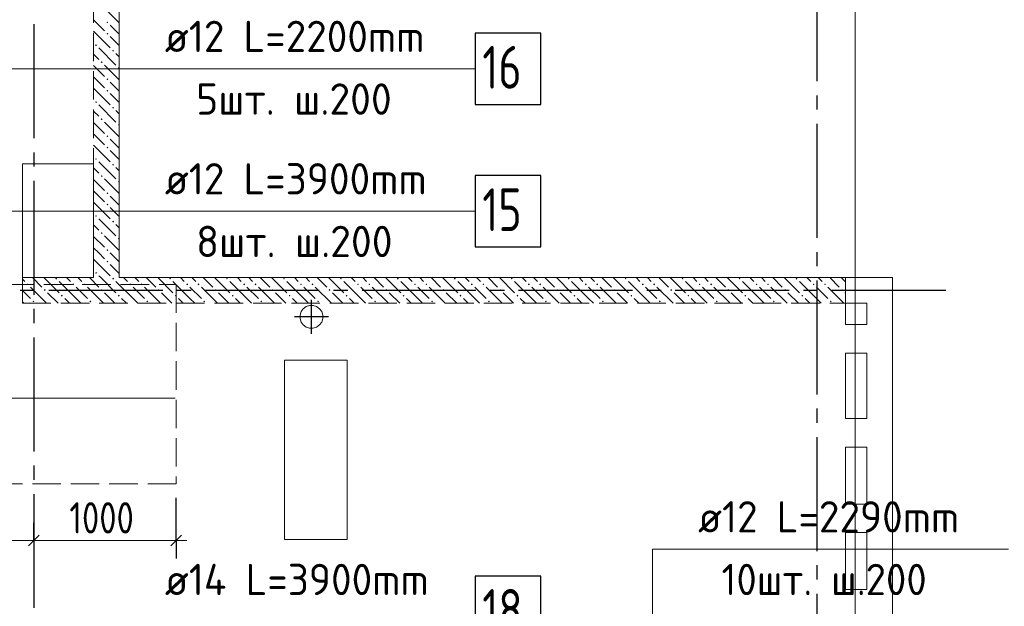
# Model space of a CAD drawing. Header units: millimetres. Extents: x 0 to 31317, y 0 to 42000.
# Tile 6 of 12: x 16225 to 23140, y 22412 to 26532. Entities that reach past the tile are written whole.
import ezdxf

# ---------------------------------------------------------------- set-up
doc = ezdxf.new("R2010")
doc.units = ezdxf.units.MM
doc.linetypes.add('______2', pattern=[270, 200, -70])
doc.linetypes.add('______5', pattern=[1100, 800, -100, 100, -100])
for name, color, linetype, lineweight in [('Standard', 7, 'Continuous', 25), ('ДОП Верх по У', 7, 'Continuous', 25), ('ЖБ Перекрытие верхний уровень', 7, 'Continuous', 35), ('ЖБ Стена верхний уровень', 7, 'Continuous', 35), ('Оси', 40, '______5', 18), ('Позиционная метка номер позиции', 7, 'Continuous', 13), ('Примечания', 7, 'Continuous', 25)]:
    doc.layers.add(name, color=color, linetype=linetype, lineweight=lineweight)
doc.styles.add('GOST 2.304-81', font='txt')
doc.styles.add('ISOCPEUR', font='txt')

msp = doc.modelspace()

# ---------------------------------------------------------------- hatches: boundary and pattern name
at = {"layer": 'ЖБ Стена верхний уровень', "linetype": 'Continuous', "lineweight": 18, "transparency": 33554687}
for points in [[(16834.5, 26513.1), (16840.9, 26519.6), (16847.4, 26513.1), (16840.9, 26506.6)], [(16834.5, 26433.1), (16840.9, 26439.6), (16847.4, 26433.1), (16840.9, 26426.6)], [(16754.4, 26353.1), (16760.9, 26359.6), (16767.4, 26353.1), (16760.9, 26346.6)], [(16874.5, 26313.1), (16881, 26319.6), (16887.5, 26313.1), (16881, 26306.6)], [(16794.5, 26233.1), (16801, 26239.6), (16807.5, 26233.1), (16801, 26226.6)], [(16914.5, 26193.1), (16921, 26199.6), (16924, 26196.6), (16924, 26189.7), (16921, 26186.6)], [(16834.5, 26113.1), (16840.9, 26119.6), (16847.4, 26113.1), (16840.9, 26106.6)], [(16834.5, 26033.1), (16840.9, 26039.6), (16847.4, 26033.1), (16840.9, 26026.6)], [(16754.4, 25953.1), (16760.9, 25959.6), (16767.4, 25953.1), (16760.9, 25946.6)], [(16874.5, 25913.1), (16881, 25919.6), (16887.5, 25913.1), (16881, 25906.6)], [(16794.5, 25833.1), (16801, 25839.6), (16807.5, 25833.1), (16801, 25826.6)], [(16914.5, 25793.1), (16921, 25799.6), (16924, 25796.6), (16924, 25789.7), (16921, 25786.6)], [(16834.5, 25713.1), (16840.9, 25719.6), (16847.4, 25713.1), (16840.9, 25706.6)], [(16834.5, 25633.1), (16840.9, 25639.6), (16847.4, 25633.1), (16840.9, 25626.6)], [(16754.4, 25553.1), (16760.9, 25559.6), (16767.4, 25553.1), (16760.9, 25546.6)], [(16874.5, 25513.1), (16881, 25519.6), (16887.5, 25513.1), (16881, 25506.6)], [(16794.5, 25433.1), (16801, 25439.6), (16807.5, 25433.1), (16801, 25426.6)], [(16914.5, 25393.1), (16921, 25399.6), (16924, 25396.6), (16924, 25389.7), (16921, 25386.6)], [(16834.5, 25313.1), (16840.9, 25319.6), (16847.4, 25313.1), (16840.9, 25306.6)], [(16834.5, 25233.1), (16840.9, 25239.6), (16847.4, 25233.1), (16840.9, 25226.6)], [(16754.4, 25153.1), (16760.9, 25159.6), (16767.4, 25153.1), (16760.9, 25146.6)], [(16874.5, 25113.1), (16881, 25119.6), (16887.5, 25113.1), (16881, 25106.6)], [(16794.5, 25033.1), (16801, 25039.6), (16807.5, 25033.1), (16801, 25026.6)], [(16914.5, 24993.1), (16921, 24999.6), (16924, 24996.6), (16924, 24989.7), (16921, 24986.6)], [(16834.5, 24913.1), (16840.9, 24919.6), (16847.4, 24913.1), (16840.9, 24906.6)], [(16834.5, 24833.1), (16840.9, 24839.6), (16847.4, 24833.1), (16840.9, 24826.6)], [(16754.4, 24753.1), (16760.9, 24759.6), (16767.4, 24753.1), (16760.9, 24746.6)], [(16474.5, 24713.1), (16481, 24719.6), (16487.5, 24713.1), (16481, 24706.6)], [(16874.5, 24713.1), (16881, 24719.6), (16887.5, 24713.1), (16881, 24706.6)], [(17274.5, 24713.1), (17281, 24719.6), (17287.5, 24713.1), (17281, 24706.6)], [(17674.5, 24713.1), (17681, 24719.6), (17687.5, 24713.1), (17681, 24706.6)], [(18074.5, 24713.1), (18081, 24719.6), (18087.5, 24713.1), (18081, 24706.6)], [(18474.5, 24713.1), (18481, 24719.6), (18487.5, 24713.1), (18481, 24706.6)], [(18874.5, 24713.1), (18881, 24719.6), (18887.5, 24713.1), (18881, 24706.6)], [(19274.5, 24713.1), (19281, 24719.6), (19287.5, 24713.1), (19281, 24706.6)], [(19674.5, 24713.1), (19681, 24719.6), (19687.5, 24713.1), (19681, 24706.6)], [(20074.5, 24713.1), (20081, 24719.6), (20087.5, 24713.1), (20081, 24706.6)], [(20474.5, 24713.1), (20481, 24719.6), (20487.5, 24713.1), (20481, 24706.6)], [(20874.5, 24713.1), (20881, 24719.6), (20887.5, 24713.1), (20881, 24706.6)], [(21274.5, 24713.1), (21281, 24719.6), (21287.5, 24713.1), (21281, 24706.6)], [(21674.5, 24713.1), (21681, 24719.6), (21687.5, 24713.1), (21681, 24706.6)], [(16274.5, 24673.1), (16281, 24679.6), (16287.5, 24673.1), (16281, 24666.6)], [(16394.5, 24633.1), (16401, 24639.6), (16407.5, 24633.1), (16401, 24626.6)], [(16594.5, 24673.1), (16601, 24679.6), (16607.5, 24673.1), (16601, 24666.6)], [(16674.5, 24673.1), (16681, 24679.6), (16687.5, 24673.1), (16681, 24666.6)], [(16794.5, 24633.1), (16801, 24639.6), (16807.5, 24633.1), (16801, 24626.6)], [(16994.5, 24673.1), (17001, 24679.6), (17007.5, 24673.1), (17001, 24666.6)], [(17074.5, 24673.1), (17081, 24679.6), (17087.5, 24673.1), (17081, 24666.6)], [(17194.5, 24633.1), (17201, 24639.6), (17207.5, 24633.1), (17201, 24626.6)], [(17394.5, 24673.1), (17401, 24679.6), (17407.5, 24673.1), (17401, 24666.6)], [(17474.5, 24673.1), (17481, 24679.6), (17487.5, 24673.1), (17481, 24666.6)], [(17594.5, 24633.1), (17601, 24639.6), (17607.5, 24633.1), (17601, 24626.6)], [(17794.5, 24673.1), (17801, 24679.6), (17807.5, 24673.1), (17801, 24666.6)], [(17874.5, 24673.1), (17881, 24679.6), (17887.5, 24673.1), (17881, 24666.6)], [(17994.5, 24633.1), (18001, 24639.6), (18007.5, 24633.1), (18001, 24626.6)], [(18194.5, 24673.1), (18201, 24679.6), (18207.5, 24673.1), (18201, 24666.6)], [(18274.5, 24673.1), (18281, 24679.6), (18287.5, 24673.1), (18281, 24666.6)], [(18394.5, 24633.1), (18401, 24639.6), (18407.5, 24633.1), (18401, 24626.6)], [(18594.5, 24673.1), (18601, 24679.6), (18607.5, 24673.1), (18601, 24666.6)], [(18674.5, 24673.1), (18681, 24679.6), (18687.5, 24673.1), (18681, 24666.6)], [(18794.5, 24633.1), (18801, 24639.6), (18807.5, 24633.1), (18801, 24626.6)], [(18994.5, 24673.1), (19001, 24679.6), (19007.5, 24673.1), (19001, 24666.6)], [(19074.5, 24673.1), (19081, 24679.6), (19087.5, 24673.1), (19081, 24666.6)], [(19194.5, 24633.1), (19201, 24639.6), (19207.5, 24633.1), (19201, 24626.6)], [(19394.5, 24673.1), (19401, 24679.6), (19407.5, 24673.1), (19401, 24666.6)], [(19474.5, 24673.1), (19481, 24679.6), (19487.5, 24673.1), (19481, 24666.6)], [(19594.5, 24633.1), (19601, 24639.6), (19607.5, 24633.1), (19601, 24626.6)], [(19794.5, 24673.1), (19801, 24679.6), (19807.5, 24673.1), (19801, 24666.6)], [(19874.5, 24673.1), (19881, 24679.6), (19887.5, 24673.1), (19881, 24666.6)], [(19994.5, 24633.1), (20001, 24639.6), (20007.5, 24633.1), (20001, 24626.6)], [(20194.5, 24673.1), (20201, 24679.6), (20207.5, 24673.1), (20201, 24666.6)], [(20274.5, 24673.1), (20281, 24679.6), (20287.5, 24673.1), (20281, 24666.6)], [(20394.5, 24633.1), (20401, 24639.6), (20407.5, 24633.1), (20401, 24626.6)], [(20594.5, 24673.1), (20601, 24679.6), (20607.5, 24673.1), (20601, 24666.6)], [(20674.5, 24673.1), (20681, 24679.6), (20687.5, 24673.1), (20681, 24666.6)], [(20794.5, 24633.1), (20801, 24639.6), (20807.5, 24633.1), (20801, 24626.6)], [(20994.5, 24673.1), (21001, 24679.6), (21007.5, 24673.1), (21001, 24666.6)], [(21074.5, 24673.1), (21081, 24679.6), (21087.5, 24673.1), (21081, 24666.6)], [(21194.5, 24633.1), (21201, 24639.6), (21207.5, 24633.1), (21201, 24626.6)], [(21394.5, 24673.1), (21401, 24679.6), (21407.5, 24673.1), (21401, 24666.6)], [(21474.5, 24673.1), (21481, 24679.6), (21487.5, 24673.1), (21481, 24666.6)], [(21594.5, 24633.1), (21601, 24639.6), (21607.5, 24633.1), (21601, 24626.6)], [(21794.5, 24673.1), (21801, 24679.6), (21807.5, 24673.1), (21801, 24666.6)], [(21874.5, 24673.1), (21881, 24679.6), (21887.5, 24673.1), (21881, 24666.6)], [(21994.5, 24633.1), (22001, 24639.6), (22007.5, 24633.1), (22001, 24626.6)], [(16314.5, 24553.1), (16321, 24559.6), (16327.5, 24553.1), (16321, 24546.6)], [(16514.5, 24593.1), (16521, 24599.6), (16527.5, 24593.1), (16521, 24586.6)], [(16714.5, 24553.1), (16721, 24559.6), (16727.5, 24553.1), (16721, 24546.6)], [(16914.5, 24593.1), (16921, 24599.6), (16927.5, 24593.1), (16921, 24586.6)], [(17114.5, 24553.1), (17121, 24559.6), (17127.5, 24553.1), (17121, 24546.6)], [(17314.5, 24593.1), (17321, 24599.6), (17327.5, 24593.1), (17321, 24586.6)], [(17514.5, 24553.1), (17521, 24559.6), (17527.5, 24553.1), (17521, 24546.6)], [(17714.5, 24593.1), (17721, 24599.6), (17727.5, 24593.1), (17721, 24586.6)], [(17914.5, 24553.1), (17921, 24559.6), (17927.5, 24553.1), (17921, 24546.6)], [(18114.5, 24593.1), (18121, 24599.6), (18127.5, 24593.1), (18121, 24586.6)], [(18314.5, 24553.1), (18321, 24559.6), (18327.5, 24553.1), (18321, 24546.6)], [(18514.5, 24593.1), (18521, 24599.6), (18527.5, 24593.1), (18521, 24586.6)], [(18714.5, 24553.1), (18721, 24559.6), (18727.4, 24553.1), (18721, 24546.6)], [(18914.5, 24593.1), (18921, 24599.6), (18927.4, 24593.1), (18921, 24586.6)], [(19114.5, 24553.1), (19121, 24559.6), (19127.4, 24553.1), (19121, 24546.6)], [(19314.5, 24593.1), (19321, 24599.6), (19327.4, 24593.1), (19321, 24586.6)], [(19514.5, 24553.1), (19521, 24559.6), (19527.4, 24553.1), (19521, 24546.6)], [(19714.5, 24593.1), (19721, 24599.6), (19727.4, 24593.1), (19721, 24586.6)], [(19914.5, 24553.1), (19921, 24559.6), (19927.4, 24553.1), (19921, 24546.6)], [(20114.5, 24593.1), (20121, 24599.6), (20127.4, 24593.1), (20121, 24586.6)], [(20314.5, 24553.1), (20321, 24559.6), (20327.4, 24553.1), (20321, 24546.6)], [(20514.5, 24593.1), (20521, 24599.6), (20527.4, 24593.1), (20521, 24586.6)], [(20714.5, 24553.1), (20721, 24559.6), (20727.4, 24553.1), (20721, 24546.6)], [(20914.5, 24593.1), (20921, 24599.6), (20927.4, 24593.1), (20921, 24586.6)], [(21114.5, 24553.1), (21121, 24559.6), (21127.4, 24553.1), (21121, 24546.6)], [(21314.5, 24593.1), (21321, 24599.6), (21327.4, 24593.1), (21321, 24586.6)], [(21514.5, 24553.1), (21521, 24559.6), (21527.4, 24553.1), (21521, 24546.6)], [(21714.5, 24593.1), (21721, 24599.6), (21727.4, 24593.1), (21721, 24586.6)], [(21914.5, 24553.1), (21921, 24559.6), (21927.4, 24553.1), (21921, 24546.6)]]:
    msp.add_hatch(color=7, dxfattribs=at).paths.add_polyline_path(points, flags=16)

# ---------------------------------------------------------------- linework, layer by layer
at = {"layer": 'Standard', "color": 8, "linetype": '______5', "lineweight": -3, "transparency": 33554687}
for p, q in [((18274, 24325.5), (18274, 24564.5)), ((18393.5, 24445), (18154.5, 24445))]:
    msp.add_line(p, q, dxfattribs=at)
at = {"layer": 'Standard', "color": 251, "linetype": 'Continuous', "lineweight": -3, "true_color": 0x656565, "transparency": 33554687}
for p, q in [((17324, 22873), (17324, 23173)), ((16324, 22873), (16324, 22998)), ((17324, 22873), (17324, 22998)), ((16324, 22873), (16324, 22748)), ((16324, 22873), (16324, 22873)), ((17324, 22873), (17324, 22748))]:
    msp.add_line(p, q, dxfattribs=at)
at = {"layer": 'Standard', "color": 7, "linetype": 'Continuous', "lineweight": 25, "transparency": 33554687}
for p, q in [((16286.5, 22835.5), (16361.5, 22910.5)), ((17286.5, 22835.5), (17361.5, 22910.5))]:
    msp.add_line(p, q, dxfattribs=at)
at = {"layer": 'Standard', "color": 7, "linetype": 'Continuous', "lineweight": 13, "transparency": 33554687}
for p, q in [((16324, 22873), (17324, 22873)), ((17324, 22873), (17399, 22873))]:
    msp.add_line(p, q, dxfattribs=at)
at = {"layer": 'Standard', "color": 254, "linetype": 'Continuous', "lineweight": 18, "true_color": 0xc4c4ff, "transparency": 33554687}
msp.add_lwpolyline([(7706, 18130), (22093, 18130), (22093, 38970), (7706, 38970), (7706, 18130)], dxfattribs=at)
at = {"layer": 'Standard', "color": 7, "linetype": 'Continuous', "lineweight": 13, "transparency": 33554687}
msp.add_lwpolyline([(15524, 22873), (16087.4, 22873), (16087.4, 22873), (16324, 22873)], dxfattribs=at)
at = {"layer": 'ДОП Верх по У', "color": 7, "linetype": 'Continuous', "lineweight": 13, "transparency": 33554687}
for p, q in [((17224, 26187), (19310, 26187)), ((17224, 25187), (19310, 25187)), ((20969.2, 22813), (23055.2, 22813))]:
    msp.add_line(p, q, dxfattribs=at)
at = {"layer": 'ДОП Верх по У', "color": 7, "linetype": 'Continuous', "lineweight": 18, "transparency": 33554687}
msp.add_line((17318, 23873), (13430, 23873), dxfattribs=at)
at = {"layer": 'ДОП Верх по У', "color": 7, "linetype": 'Continuous', "lineweight": 25, "transparency": 33554687}
for points in [[(19424, 25937), (19884, 25937), (19884, 26437), (19424, 26437), (19424, 25937)], [(19424, 24937), (19884, 24937), (19884, 25437), (19424, 25437), (19424, 24937)], [(19424, 22123), (19884, 22123), (19884, 22623), (19424, 22623), (19424, 22123)]]:
    msp.add_lwpolyline(points, dxfattribs=at)
at = {"layer": 'ЖБ Перекрытие верхний уровень', "color": 7, "linetype": 'Continuous', "lineweight": 18, "transparency": 33554687}
for p, q in [((16924, 24720), (16924, 27430)), ((16744, 25520), (16244, 25520)), ((16244, 25520), (16244, 24720)), ((16744, 24720), (16744, 25520)), ((16244, 24720), (16744, 24720)), ((22174, 24720), (16924, 24720)), ((22354, 24720), (22174, 24720)), ((22354, 17930), (22354, 24720)), ((18202.1, 24481.6), (18194.3, 24457.6)), ((18217, 24502), (18202.1, 24481.6)), ((18237.4, 24516.9), (18217, 24502)), ((18261.4, 24524.7), (18237.4, 24516.9)), ((18286.6, 24524.7), (18261.4, 24524.7)), ((18310.6, 24516.9), (18286.6, 24524.7)), ((18331, 24502), (18310.6, 24516.9)), ((18345.9, 24481.6), (18331, 24502)), ((18353.7, 24457.6), (18345.9, 24481.6)), ((22024, 24390), (22024, 24540)), ((22024, 24540), (22174, 24540)), ((22174, 24540), (22174, 24390)), ((18194.3, 24457.6), (18194.3, 24432.4)), ((18194.3, 24432.4), (18202.1, 24408.4)), ((18345.9, 24408.4), (18353.7, 24432.4)), ((18353.7, 24432.4), (18353.7, 24457.6)), ((18202.1, 24408.4), (18217, 24388)), ((18217, 24388), (18237.4, 24373.1)), ((18237.4, 24373.1), (18261.4, 24365.3)), ((18261.4, 24365.3), (18286.6, 24365.3)), ((18286.6, 24365.3), (18310.6, 24373.1)), ((18310.6, 24373.1), (18331, 24388)), ((18331, 24388), (18345.9, 24408.4)), ((22174, 24390), (22024, 24390)), ((18524, 24140), (18084, 24140)), ((18084, 24140), (18084, 22880)), ((18524, 22880), (18524, 24140)), ((22024, 23730), (22024, 24190)), ((22024, 24190), (22174, 24190)), ((22174, 24190), (22174, 23730)), ((22174, 23730), (22024, 23730)), ((22024, 23530), (22174, 23530)), ((22024, 23130), (22024, 23530)), ((22174, 23530), (22174, 23130)), ((22174, 23130), (22024, 23130)), ((22024, 22530), (22024, 22930)), ((22024, 22930), (22174, 22930)), ((22174, 22930), (22174, 22530)), ((18084, 22880), (18524, 22880)), ((22174, 22530), (22024, 22530))]:
    msp.add_line(p, q, dxfattribs=at)
at = {"layer": 'ЖБ Стена верхний уровень', "color": 251, "linetype": '______2', "lineweight": 13, "true_color": 0x656565, "transparency": 33554687}
for p, q in [((16744, 27250), (16744, 24720)), ((16924, 24720), (16924, 27250)), ((16744, 24720), (16244, 24720)), ((16244, 24720), (16244, 24540)), ((22024, 24720), (16924, 24720)), ((22024, 24540), (22024, 24720)), ((16244, 24540), (22024, 24540))]:
    msp.add_line(p, q, dxfattribs=at)
at = {"layer": 'ЖБ Стена верхний уровень', "color": 9, "linetype": 'Continuous', "lineweight": 18, "true_color": 0xc7c7c7, "transparency": 33554687}
for p, q in [((16924, 26510.1), (16821, 26613.1)), ((16781, 26493.1), (16744, 26530.1)), ((16821, 26453.1), (16781, 26493.1)), ((16860.9, 26493.1), (16924, 26430.1)), ((16744, 26450.1), (16860.9, 26333.1)), ((16860.9, 26413.1), (16924, 26350.1)), ((16744, 26290.1), (16781, 26253.1)), ((16781, 26333.1), (16901, 26213.1)), ((16924, 26270.1), (16901, 26293.1)), ((16744, 26210.1), (16821, 26133.1)), ((16924, 26110.1), (16821, 26213.1)), ((16781, 26093.1), (16744, 26130.1)), ((16821, 26053.1), (16781, 26093.1)), ((16860.9, 26093.1), (16924, 26030.1)), ((16744, 26050.1), (16860.9, 25933.1)), ((16860.9, 26013.1), (16924, 25950.1)), ((16744, 25890.1), (16781, 25853.1)), ((16781, 25933.1), (16901, 25813.1)), ((16924, 25870.1), (16901, 25893.1)), ((16744, 25810.1), (16821, 25733.1)), ((16924, 25710.1), (16821, 25813.1)), ((16781, 25693.1), (16744, 25730.1)), ((16821, 25653.1), (16781, 25693.1)), ((16860.9, 25693.1), (16924, 25630.1)), ((16744, 25650.1), (16860.9, 25533.1)), ((16860.9, 25613.1), (16924, 25550.1)), ((16781, 25533.1), (16901, 25413.1)), ((16744, 25490.1), (16781, 25453.1)), ((16924, 25470.1), (16901, 25493.1)), ((16744, 25410.1), (16821, 25333.1)), ((16924, 25310.1), (16821, 25413.1)), ((16781, 25293.1), (16744, 25330.1)), ((16744, 25250.1), (16860.9, 25133.1)), ((16821, 25253.1), (16781, 25293.1)), ((16860.9, 25293.1), (16924, 25230.1)), ((16860.9, 25213.1), (16924, 25150.1)), ((16781, 25133.1), (16901, 25013.1)), ((16744, 25090.1), (16781, 25053.1)), ((16924, 25070.1), (16901, 25093.1)), ((16744, 25010.1), (16821, 24933.1)), ((16924, 24910.1), (16821, 25013.1)), ((16781, 24893.1), (16744, 24930.1)), ((16744, 24850.1), (16860.9, 24733.1)), ((16821, 24853.1), (16781, 24893.1)), ((16860.9, 24893.1), (16924, 24830.1)), ((16860.9, 24813.1), (16924, 24750.1)), ((16260.9, 24693.1), (16244, 24710.1)), ((16314.1, 24720), (16381, 24653.1)), ((16394.1, 24720), (16501, 24613.1)), ((16621, 24573.1), (16501, 24693.1)), ((16554.1, 24720), (16581, 24693.1)), ((16660.9, 24693.1), (16634.1, 24720)), ((16714.1, 24720), (16781, 24653.1)), ((16781, 24733.1), (16794.1, 24720)), ((16794.1, 24720), (16901, 24613.1)), ((17021, 24573.1), (16901, 24693.1)), ((16954.1, 24720), (16981, 24693.1)), ((17060.9, 24693.1), (17034.1, 24720)), ((17114.1, 24720), (17181, 24653.1)), ((17194.1, 24720), (17301, 24613.1)), ((17421, 24573.1), (17301, 24693.1)), ((17354.1, 24720), (17381, 24693.1)), ((17460.9, 24693.1), (17434.1, 24720)), ((17514.1, 24720), (17581, 24653.1)), ((17594.1, 24720), (17701, 24613.1)), ((17821, 24573.1), (17701, 24693.1)), ((17754.1, 24720), (17781, 24693.1)), ((17860.9, 24693.1), (17834.1, 24720)), ((17914.1, 24720), (17981, 24653.1)), ((17994.1, 24720), (18101, 24613.1)), ((18221, 24573.1), (18101, 24693.1)), ((18154.1, 24720), (18181, 24693.1)), ((18260.9, 24693.1), (18234.1, 24720)), ((18314.1, 24720), (18381, 24653.1)), ((18394.1, 24720), (18501, 24613.1)), ((18621, 24573.1), (18501, 24693.1)), ((18554.1, 24720), (18581, 24693.1)), ((18660.9, 24693.1), (18634.1, 24720)), ((18714.1, 24720), (18781, 24653.1)), ((18794.1, 24720), (18901, 24613.1)), ((19021, 24573.1), (18901, 24693.1)), ((18954.1, 24720), (18981, 24693.1)), ((19060.9, 24693.1), (19034.1, 24720)), ((19114.1, 24720), (19181, 24653.1)), ((19194.1, 24720), (19301, 24613.1)), ((19421, 24573.1), (19301, 24693.1)), ((19354.1, 24720), (19381, 24693.1)), ((19460.9, 24693.1), (19434.1, 24720)), ((19514.1, 24720), (19581, 24653.1)), ((19594.1, 24720), (19701, 24613.1)), ((19821, 24573.1), (19701, 24693.1)), ((19754.1, 24720), (19781, 24693.1)), ((19860.9, 24693.1), (19834.1, 24720)), ((19914.1, 24720), (19981, 24653.1)), ((19994.1, 24720), (20101, 24613.1)), ((20221, 24573.1), (20101, 24693.1)), ((20154.1, 24720), (20181, 24693.1)), ((20260.9, 24693.1), (20234.1, 24720)), ((20314.1, 24720), (20381, 24653.1)), ((20394.1, 24720), (20501, 24613.1)), ((20621, 24573.1), (20501, 24693.1)), ((20554.1, 24720), (20581, 24693.1)), ((20660.9, 24693.1), (20634.1, 24720)), ((20714.1, 24720), (20781, 24653.1)), ((20794.1, 24720), (20901, 24613.1)), ((21021, 24573.1), (20901, 24693.1)), ((20954.1, 24720), (20981, 24693.1)), ((21060.9, 24693.1), (21034.1, 24720)), ((21114.1, 24720), (21181, 24653.1)), ((21194.1, 24720), (21301, 24613.1)), ((21421, 24573.1), (21301, 24693.1)), ((21354.1, 24720), (21381, 24693.1)), ((21460.9, 24693.1), (21434.1, 24720)), ((21514.1, 24720), (21581, 24653.1)), ((21594.1, 24720), (21701, 24613.1)), ((21821, 24573.1), (21701, 24693.1)), ((21754.1, 24720), (21781, 24693.1)), ((21860.9, 24693.1), (21834.1, 24720)), ((21914.1, 24720), (21981, 24653.1)), ((21994.1, 24720), (22024, 24690.1)), ((16244, 24630.1), (16301, 24573.1)), ((16301, 24653.1), (16414.1, 24540)), ((16621, 24653.1), (16701, 24573.1)), ((16701, 24653.1), (16814.1, 24540)), ((17021, 24653.1), (17101, 24573.1)), ((17101, 24653.1), (17214.1, 24540)), ((17421, 24653.1), (17501, 24573.1)), ((17501, 24653.1), (17614.1, 24540)), ((17821, 24653.1), (17901, 24573.1)), ((17901, 24653.1), (18014.1, 24540)), ((18221, 24653.1), (18301, 24573.1)), ((18301, 24653.1), (18414.1, 24540)), ((18621, 24653.1), (18701, 24573.1)), ((18701, 24653.1), (18814.1, 24540)), ((19021, 24653.1), (19101, 24573.1)), ((19101, 24653.1), (19214.1, 24540)), ((19421, 24653.1), (19501, 24573.1)), ((19501, 24653.1), (19614.1, 24540)), ((19821, 24653.1), (19901, 24573.1)), ((19901, 24653.1), (20014.1, 24540)), ((20221, 24653.1), (20301, 24573.1)), ((20301, 24653.1), (20414.1, 24540)), ((20621, 24653.1), (20701, 24573.1)), ((20701, 24653.1), (20814.1, 24540)), ((21021, 24653.1), (21101, 24573.1)), ((21101, 24653.1), (21214.1, 24540)), ((21421, 24653.1), (21501, 24573.1)), ((21501, 24653.1), (21614.1, 24540)), ((21821, 24653.1), (21901, 24573.1)), ((21901, 24653.1), (22014.1, 24540)), ((16244, 24550.1), (16254.1, 24540)), ((16494.1, 24540), (16421, 24613.1)), ((16540.9, 24573.1), (16574.1, 24540)), ((16621, 24573.1), (16654.1, 24540)), ((16894.1, 24540), (16821, 24613.1)), ((16940.9, 24573.1), (16974.1, 24540)), ((17021, 24573.1), (17054.1, 24540)), ((17294.1, 24540), (17221, 24613.1)), ((17340.9, 24573.1), (17374.1, 24540)), ((17421, 24573.1), (17454.1, 24540)), ((17694.1, 24540), (17621, 24613.1)), ((17740.9, 24573.1), (17774.1, 24540)), ((17821, 24573.1), (17854.1, 24540)), ((18094.1, 24540), (18021, 24613.1)), ((18140.9, 24573.1), (18174.1, 24540)), ((18221, 24573.1), (18254.1, 24540)), ((18494.1, 24540), (18421, 24613.1)), ((18540.9, 24573.1), (18574.1, 24540)), ((18621, 24573.1), (18654.1, 24540)), ((18894.1, 24540), (18821, 24613.1)), ((18940.9, 24573.1), (18974.1, 24540)), ((19021, 24573.1), (19054.1, 24540)), ((19294.1, 24540), (19221, 24613.1)), ((19340.9, 24573.1), (19374.1, 24540)), ((19421, 24573.1), (19454.1, 24540)), ((19694.1, 24540), (19621, 24613.1)), ((19740.9, 24573.1), (19774.1, 24540)), ((19821, 24573.1), (19854.1, 24540)), ((20094.1, 24540), (20021, 24613.1)), ((20140.9, 24573.1), (20174.1, 24540)), ((20221, 24573.1), (20254.1, 24540)), ((20494.1, 24540), (20421, 24613.1)), ((20540.9, 24573.1), (20574.1, 24540)), ((20621, 24573.1), (20654.1, 24540)), ((20894.1, 24540), (20821, 24613.1)), ((20940.9, 24573.1), (20974.1, 24540)), ((21021, 24573.1), (21054.1, 24540)), ((21294.1, 24540), (21221, 24613.1)), ((21340.9, 24573.1), (21374.1, 24540)), ((21421, 24573.1), (21454.1, 24540)), ((21694.1, 24540), (21621, 24613.1)), ((21740.9, 24573.1), (21774.1, 24540)), ((21821, 24573.1), (21854.1, 24540)), ((22024, 24610.1), (22021, 24613.1))]:
    msp.add_line(p, q, dxfattribs=at)
at = {"layer": 'Оси', "color": 8, "linetype": '______5', "lineweight": -3, "transparency": 33554687}
for p, q in [((21824, 40100), (21824, 15930)), ((16324, 39700), (16324, 15930)), ((22729.2, 24630), (3600, 24630))]:
    msp.add_line(p, q, dxfattribs=at)
at = {"layer": 'Позиционная метка номер позиции', "color": 7, "linetype": 'Continuous', "lineweight": 13, "transparency": 33554687}
for points in [[(14431.6, 25273), (14931.6, 25773), (14931.6, 26187), (19424, 26187)], [(15374, 23887), (15847.8, 24360.8), (15847.8, 25187), (19424, 25187)], [(21143, 21527), (20669.2, 22000.8), (20669.2, 22813), (23169.2, 22813)]]:
    msp.add_lwpolyline(points, dxfattribs=at)
at = {"layer": 'Примечания', "color": 7, "linetype": '______2', "lineweight": 18, "transparency": 33554687}
for p, q in [((13424, 24673), (17324, 24673)), ((17324, 24673), (17324, 23273)), ((17324, 23273), (13424, 23273))]:
    msp.add_line(p, q, dxfattribs=at)

# ---------------------------------------------------------------- texts
at = {"layer": 'Standard', "color": 7, "linetype": 'Continuous', "lineweight": 25, "transparency": 33554687, "insert": (16573.8, 22923), "char_height": 220, "width": 625.741, "attachment_point": 7, "style": 'GOST 2.304-81'}
msp.add_mtext('1000', dxfattribs=at)
at = {"layer": 'ДОП Верх по У', "color": 7, "linetype": 'Continuous', "lineweight": 13, "transparency": 33554687, "attachment_point": 7, "style": 'ISOCPEUR'}
for s, insert, char_height, width in [('\\W0.96;ø12 L=2200mm ', (17244, 26304.3), 220, 2150.516), ('\\W0.75;16', (19474, 26047), 300, 472.289), ('\\W0.97;5шт. ш.200 ', (17464, 25864.3), 220, 1712.331), ('\\W0.96;ø12 L=3900mm ', (17244, 25304.3), 220, 2150.516), ('\\W0.75;15', (19474, 25047), 300, 472.289), ('\\W0.97;8шт. ш.200 ', (17464, 24864.3), 220, 1712.331), ('\\W0.96;ø12 L=2290mm ', (20989.2, 22930.3), 220, 2150.516), ('\\W0.96;ø14 L=3900mm ', (17244, 22490.3), 220, 2172.611), ('\\W0.95;10шт. ш.200 ', (21154.2, 22490.3), 220, 1819.893), ('\\W0.75;18', (19474, 22233), 300, 472.289)]:
    msp.add_mtext(s, dxfattribs=dict(at, insert=insert, char_height=char_height, width=width))

doc.saveas('drawing.dxf')
